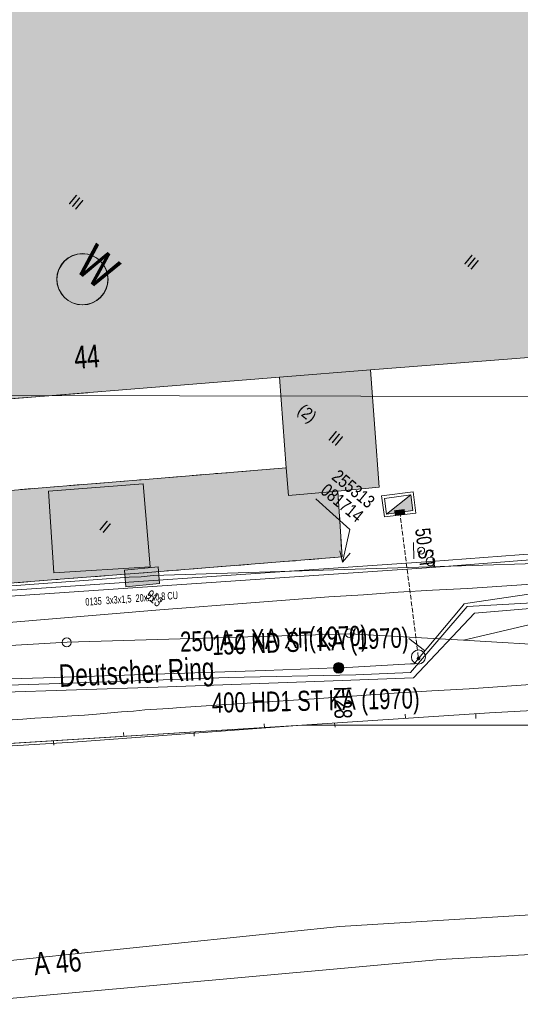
# Model space of a CAD drawing. Header units: metres. Extents: x -740 to 758, y -633 to 854.
# Tile 48 of 256: x -439 to -404, y -166 to -96. Entities that reach past the tile are written whole.
import ezdxf

# ---------------------------------------------------------------- set-up
doc = ezdxf.new("R2010")
doc.units = ezdxf.units.M
doc.header["$MEASUREMENT"] = 0
doc.linetypes.add('333_125', pattern=[0.4576, 0.3328, -0.1248])
doc.linetypes.add('832_832', pattern=[1.664, 0.832, -0.832])
for name, color, linetype in [('Gas.LOVION', 7, 'Continuous'), ('Grundkarte.LOVION', 7, 'Continuous'), ('Grundkarte_Text.LOVION', 7, 'Continuous'), ('Strom.LOVION', 7, 'Continuous'), ('Telko.LOVION', 7, 'Continuous'), ('ViewBounds.LOVION', 7, 'Continuous'), ('Wasser.LOVION', 7, 'Continuous')]:
    doc.layers.add(name, color=color, linetype=linetype)
doc.styles.add('ERSTELLTER_STIL_1', font='arial.ttf')

msp = doc.modelspace()

# ---------------------------------------------------------------- hatches: boundary and pattern name
at = {"layer": 'Grundkarte.LOVION', "linetype": 'Continuous', "lineweight": 18}
for points in [[(-454.342, -123.779), (-448.066, -123.284), (-434.485, -122.222), (-397.612, -77.357), (-401.104, -77.61), (-404.799, -77.912), (-410.958, -78.396), (-454.016, -81.778), (-457.651, -82.074), (-463.497, -82.439), (-478.208, -83.434), (-476.547, -104.345), (-475.972, -111.441), (-475.553, -116.632), (-474.844, -125.399)], [(-408.62, -78.217), (-445.52, -123.114), (-420.888, -121.12), (-414.436, -120.607), (-393.493, -118.973), (-393.875, -114.459), (-394.307, -109.743), (-394.706, -105.053), (-395.306, -98.314), (-397.095, -77.297), (-401.146, -77.575), (-404.841, -77.877)], [(-420.888, -121.12), (-420.408, -127.546), (-420.245, -129.51), (-416.759, -129.199), (-413.831, -128.912), (-414.436, -120.607)], [(-447.406, -131.634), (-450.723, -131.869), (-450.324, -136.559), (-437.068, -135.5), (-429.94, -134.95), (-416.45, -133.868), (-416.759, -129.199), (-420.245, -129.51), (-420.408, -127.546), (-430.405, -128.375), (-437.443, -128.945), (-447.557, -129.786)]]:
    msp.add_hatch(color=254, dxfattribs=at).paths.add_polyline_path(points)
at = {"layer": 'Telko.LOVION', "linetype": 'Continuous', "lineweight": 13}
msp.add_hatch(color=7, dxfattribs=at).paths.add_polyline_path([(-429.49, -134.566), (-431.89, -134.801), (-431.789, -135.988), (-429.388, -135.754)])
msp.add_hatch(color=7, dxfattribs=at).paths.add_polyline_path([(-429.49, -134.566), (-431.89, -134.801), (-431.789, -135.988), (-429.388, -135.754)])
at = {"layer": 'Wasser.LOVION', "linetype": 'Continuous', "lineweight": 13}
for points in [[(-413.304, -130.826), (-411.436, -130.585), (-411.574, -129.475)], [(-412.701, -130.945), (-411.972, -130.844), (-412.023, -130.479), (-412.768, -130.567)], [(-410.926, -141.147), (-410.917, -141.134), (-410.909, -141.119), (-410.903, -141.104), (-410.899, -141.088), (-410.897, -141.071), (-410.897, -141.055), (-410.899, -141.039), (-410.903, -141.023), (-410.909, -141.007), (-410.917, -140.993), (-410.927, -140.98), (-410.938, -140.968), (-410.951, -140.957), (-410.965, -140.948), (-410.98, -140.941), (-410.996, -140.936), (-411.012, -140.933), (-411.028, -140.932), (-411.045, -140.933), (-411.061, -140.937), (-411.077, -140.942), (-411.091, -140.949), (-411.105, -140.958), (-411.118, -140.968), (-411.129, -140.98), (-411.139, -140.994), (-411.147, -141.008), (-411.153, -141.023), (-411.157, -141.039), (-411.159, -141.056), (-411.159, -141.072), (-411.157, -141.089), (-411.153, -141.105), (-411.146, -141.12), (-411.138, -141.134), (-411.129, -141.148), (-411.117, -141.16), (-411.105, -141.17), (-411.091, -141.179), (-411.076, -141.186), (-411.06, -141.191), (-411.044, -141.194), (-411.027, -141.195), (-411.011, -141.194), (-410.995, -141.191), (-410.979, -141.186), (-410.964, -141.179), (-410.95, -141.17), (-410.938, -141.159)], [(-410.926, -141.147), (-410.917, -141.134), (-410.909, -141.119), (-410.903, -141.104), (-410.899, -141.088), (-410.897, -141.071), (-410.897, -141.055), (-410.899, -141.039), (-410.903, -141.023), (-410.909, -141.007), (-410.917, -140.993), (-410.927, -140.98), (-410.938, -140.968), (-410.951, -140.957), (-410.965, -140.948), (-410.98, -140.941), (-410.996, -140.936), (-411.012, -140.933), (-411.028, -140.932), (-411.045, -140.933), (-411.061, -140.937), (-411.077, -140.942), (-411.091, -140.949), (-411.105, -140.958), (-411.118, -140.968), (-411.129, -140.98), (-411.139, -140.994), (-411.147, -141.008), (-411.153, -141.023), (-411.157, -141.039), (-411.159, -141.056), (-411.159, -141.072), (-411.157, -141.089), (-411.153, -141.105), (-411.146, -141.12), (-411.138, -141.134), (-411.129, -141.148), (-411.117, -141.16), (-411.105, -141.17), (-411.091, -141.179), (-411.076, -141.186), (-411.06, -141.191), (-411.044, -141.194), (-411.027, -141.195), (-411.011, -141.194), (-410.995, -141.191), (-410.979, -141.186), (-410.964, -141.179), (-410.95, -141.17), (-410.938, -141.159)], [(-416.407, -141.977), (-416.379, -141.938), (-416.357, -141.897), (-416.339, -141.853), (-416.328, -141.807), (-416.322, -141.761), (-416.322, -141.714), (-416.328, -141.667), (-416.34, -141.621), (-416.358, -141.577), (-416.38, -141.536), (-416.408, -141.498), (-416.441, -141.464), (-416.477, -141.434), (-416.517, -141.409), (-416.56, -141.389), (-416.604, -141.375), (-416.651, -141.366), (-416.698, -141.363), (-416.745, -141.366), (-416.791, -141.375), (-416.836, -141.39), (-416.878, -141.41), (-416.918, -141.435), (-416.954, -141.466), (-416.986, -141.5), (-417.014, -141.538), (-417.037, -141.58), (-417.054, -141.624), (-417.065, -141.669), (-417.071, -141.716), (-417.071, -141.763), (-417.065, -141.81), (-417.053, -141.855), (-417.036, -141.899), (-417.013, -141.94), (-416.985, -141.978), (-416.953, -142.013), (-416.916, -142.043), (-416.876, -142.068), (-416.834, -142.088), (-416.789, -142.102), (-416.742, -142.111), (-416.695, -142.114), (-416.648, -142.11), (-416.602, -142.101), (-416.557, -142.087), (-416.515, -142.067), (-416.475, -142.041), (-416.439, -142.011)]]:
    msp.add_hatch(color=7, dxfattribs=at).paths.add_polyline_path(points)

# ---------------------------------------------------------------- linework, layer by layer
at = {"layer": 'Gas.LOVION', "color": 5, "linetype": 'Continuous', "lineweight": 18}
msp.add_lwpolyline([(-219.175, -140.412), (-243.406, -142.116), (-268.264, -143.01), (-276.185, -141.804), (-286.61, -138.109), (-309.611, -135.924), (-315.067, -135.748), (-321.559, -135.393), (-329.622, -135.147), (-345.024, -134.82), (-349.837, -135.01), (-364.055, -134.848), (-369.432, -135.167), (-379.982, -135.785), (-395.272, -136.6), (-397.497, -136.818), (-407.579, -137.39), (-411.6, -142.054), (-415.469, -142.24), (-424.525, -142.416), (-435.069, -142.797), (-453.806, -143.417), (-462.068, -143.249)], dxfattribs=at)
at = {"layer": 'Gas.LOVION', "color": 1, "linetype": 'Continuous', "lineweight": 18}
msp.add_lwpolyline([(-462.385, -143.635), (-452.996, -143.84), (-441.104, -143.49), (-429.498, -143.094), (-417.716, -142.681), (-411.385, -142.446), (-407.075, -137.858), (-396.609, -136.982)], dxfattribs=at)
at = {"layer": 'Grundkarte.LOVION', "color": 253, "linetype": 'Continuous', "lineweight": 18}
for points in [[(-286.311, -45.038), (-285.437, -56.095), (-340.397, -60.463), (-381.517, -63.715), (-383.13, -63.843), (-388.496, -64.279), (-397.791, -65.04), (-388.496, -64.279), (-383.13, -63.843), (-380.134, -101.737), (-377.815, -130.297), (-377.719, -131.884), (-398.887, -133.333), (-410.152, -134.198), (-446.089, -136.648), (-453.65, -137.003), (-457.01, -137.095)], [(-397.875, -145.795), (-419.304, -145.792), (-405.999, -144.934), (-397.708, -144.479)], [(-397.875, -145.795), (-419.304, -145.792), (-405.999, -144.934), (-397.708, -144.479)]]:
    msp.add_lwpolyline(points, dxfattribs=at)
at = {"layer": 'Grundkarte.LOVION', "color": 8, "linetype": 'Continuous', "lineweight": 18}
for points in [[(-286.311, -45.038), (-285.437, -56.095), (-340.397, -60.463), (-381.517, -63.715), (-383.13, -63.843), (-388.496, -64.279), (-397.791, -65.04), (-388.496, -64.279), (-383.13, -63.843), (-380.134, -101.737), (-377.815, -130.297), (-377.719, -131.884), (-398.887, -133.333), (-410.152, -134.198), (-446.089, -136.648), (-453.65, -137.003), (-457.01, -137.095)], [(-434.485, -122.222), (-448.066, -123.284), (-454.342, -123.779), (-474.844, -125.399), (-475.553, -116.632), (-475.972, -111.441), (-476.547, -104.345), (-478.208, -83.434), (-463.497, -82.439), (-457.651, -82.074), (-454.016, -81.778), (-410.958, -78.396), (-404.799, -77.912), (-401.104, -77.61), (-397.612, -77.357)], [(-408.62, -78.217), (-404.841, -77.877), (-401.146, -77.575), (-397.095, -77.297), (-395.306, -98.314), (-394.706, -105.053), (-394.307, -109.743), (-393.875, -114.459), (-393.493, -118.973), (-414.436, -120.607), (-420.888, -121.12), (-445.52, -123.114)], [(-457.01, -137.095), (-453.65, -137.003), (-446.089, -136.648), (-410.152, -134.198), (-398.887, -133.333), (-377.719, -131.884), (-377.548, -134.232), (-377.041, -140.625), (-393.623, -140.621), (-407.834, -139.764), (-415.917, -139.313), (-435.957, -139.913), (-460.172, -141.335), (-460.523, -141.369)], [(-457.01, -137.095), (-453.65, -137.003), (-446.089, -136.648), (-410.152, -134.198), (-398.887, -133.333)], [(-459.044, -139.569), (-458.576, -139.524), (-456.893, -139.507), (-453.538, -139.356), (-451.36, -139.261), (-446.951, -139.008), (-444.779, -138.854), (-442.549, -138.695), (-440.376, -138.542), (-429.384, -137.615), (-427.211, -137.462), (-424.779, -137.254), (-417.384, -136.708), (-414.945, -136.558), (-412.48, -136.376), (-410.042, -136.227), (-407.571, -136.103), (-405.133, -135.953), (-402.668, -135.772)], [(-401.708, -138.338), (-407.834, -139.764), (-415.917, -139.313), (-435.957, -139.913), (-460.172, -141.335), (-460.523, -141.369), (-460.172, -141.335), (-435.957, -139.913), (-415.917, -139.313), (-407.834, -139.764), (-393.623, -140.621)], [(-460.523, -141.369), (-460.172, -141.335), (-435.957, -139.913), (-415.917, -139.313), (-407.834, -139.764), (-393.623, -140.621), (-377.041, -140.625), (-374.17, -140.67), (-358.982, -141.845), (-375.74, -142.449), (-375.731, -143.749), (-375.712, -144.249), (-378.135, -144.25), (-387.797, -144.278), (-397.708, -144.479), (-405.999, -144.934), (-419.304, -145.792), (-453.203, -147.924), (-457.128, -147.983), (-459.136, -148.002), (-462.092, -147.995), (-464.516, -147.996), (-465.991, -148.022)], [(-440.234, -145.444), (-439.089, -145.362), (-438.237, -145.308), (-437.327, -145.249), (-435.623, -145.141), (-434.713, -145.082), (-433.861, -145.028), (-432.104, -144.856), (-431.252, -144.803), (-430.432, -144.722), (-428.729, -144.615), (-427.909, -144.535), (-425.353, -144.374), (-418.07, -143.898), (-415.397, -143.725), (-412.757, -143.526), (-410.084, -143.354), (-407.438, -143.213), (-398.749, -142.6)], [(-465.991, -148.022), (-464.516, -147.996), (-462.092, -147.995), (-459.136, -148.002), (-457.128, -147.983), (-453.203, -147.924), (-450.706, -147.769), (-419.304, -145.792), (-405.999, -144.934), (-397.708, -144.479), (-396.382, -144.438), (-387.797, -144.278), (-378.135, -144.25), (-373.288, -144.249), (-369.416, -144.254), (-366.044, -144.279), (-363.056, -144.312), (-360.275, -144.336), (-357.697, -144.409), (-355.209, -144.461), (-351.831, -144.545), (-347.974, -144.7), (-343.168, -144.88), (-333.551, -145.299)], [(-397.708, -144.479), (-405.999, -144.934), (-419.304, -145.792), (-435.53, -146.994), (-441.435, -147.365), (-444.348, -147.502), (-447.319, -147.644), (-453.203, -147.924), (-457.128, -147.983), (-459.136, -148.002), (-462.092, -147.995), (-464.516, -147.996), (-465.991, -148.022)], [(-411.99, -145.018), (-411.962, -145.311)], [(-406.965, -145.325), (-406.968, -145)], [(-467.734, -150.143), (-453.203, -147.924), (-419.304, -145.792), (-397.875, -145.795)], [(-421.973, -145.698), (-421.944, -145.991)], [(-416.954, -145.946), (-416.982, -145.654)], [(-431.961, -146.32), (-431.932, -146.613)], [(-426.942, -146.568), (-426.938, -146.302)], [(-436.898, -147.217), (-436.926, -146.924)], [(-466.85, -165.839), (-453.27, -163.861), (-416.607, -160.07), (-392.281, -158.578)], [(-387.709, -161.205), (-409.491, -162.418), (-442.654, -165.424), (-464.118, -168.084)]]:
    msp.add_lwpolyline(points, dxfattribs=at)
for points in [[(-420.888, -121.12), (-414.436, -120.607), (-413.831, -128.912), (-416.759, -129.199), (-420.245, -129.51), (-420.408, -127.546)], [(-447.406, -131.634), (-447.557, -129.786), (-437.443, -128.945), (-430.405, -128.375), (-420.408, -127.546), (-420.245, -129.51), (-416.759, -129.199), (-416.45, -133.868), (-429.94, -134.95), (-437.068, -135.5), (-450.324, -136.559), (-450.723, -131.869)], [(-407.834, -139.764), (-401.708, -138.338), (-391.324, -136.318), (-380.587, -134.588), (-377.548, -134.232), (-377.041, -140.625), (-393.623, -140.621)]]:
    msp.add_lwpolyline(points, close=True, dxfattribs=at)
at = {"layer": 'Grundkarte.LOVION', "color": 251, "linetype": 'Continuous', "lineweight": 13}
for points in [[(-450.723, -131.869), (-447.406, -131.634), (-447.557, -129.786), (-437.443, -128.945), (-430.405, -128.375), (-420.408, -127.546), (-420.245, -129.51), (-416.759, -129.199), (-416.45, -133.868), (-429.94, -134.95), (-437.068, -135.5), (-450.324, -136.559)], [(-436.88, -135.008), (-437.271, -129.194), (-430.552, -128.685), (-430.065, -134.578)]]:
    msp.add_lwpolyline(points, close=True, dxfattribs=at)
at = {"layer": 'Grundkarte.LOVION', "color": 8, "linetype": '832_832', "lineweight": 18}
for points in [[(-447.557, -129.786), (-437.443, -128.945), (-430.405, -128.375), (-420.408, -127.546)], [(-416.759, -129.199), (-416.45, -133.868), (-429.94, -134.95), (-437.068, -135.5), (-450.324, -136.559), (-450.723, -131.869)]]:
    msp.add_lwpolyline(points, dxfattribs=at)
at = {"layer": 'Grundkarte.LOVION', "color": 9, "linetype": 'Continuous', "lineweight": 18}
for centre, radius in [((-410.188, -134.188), 0.313), ((-435.977, -139.926), 0.313), ((-415.915, -139.275), 0.314)]:
    msp.add_circle(centre, radius, dxfattribs=at)
at = {"layer": 'Strom.LOVION', "color": 94, "linetype": 'Continuous', "lineweight": 18}
msp.add_lwpolyline([(-457.314, -137.464), (-445.902, -137.043), (-410.112, -134.608), (-398.817, -133.74), (-377.676, -132.323)], dxfattribs=at)
at = {"layer": 'Telko.LOVION', "color": 49, "linetype": 'Continuous', "lineweight": 18}
msp.add_lwpolyline([(-418.315, -129.75), (-415.901, -131.923), (-416.413, -134.248)], dxfattribs=at)
at = {"layer": 'Telko.LOVION', "color": 1, "linetype": 'Continuous', "lineweight": 18}
msp.add_lwpolyline([(-457.103, -137.207), (-453.672, -136.931), (-431.546, -135.3), (-430.704, -135.291), (-429.842, -135.192), (-380.09, -133.623), (-379.239, -133.57), (-378.395, -133.428), (-357.235, -132.054), (-356.388, -131.941)], dxfattribs=at)
at = {"layer": 'Telko.LOVION', "color": 7, "linetype": 'Continuous', "lineweight": 13}
for points in [[(-411.391, -132.856), (-411.367, -134.006)], [(-415.884, -133.606), (-416.413, -134.248), (-416.61, -133.44)]]:
    msp.add_lwpolyline(points, dxfattribs=at)
msp.add_lwpolyline([(-429.49, -134.566), (-429.388, -135.754), (-431.789, -135.988), (-431.89, -134.801)], close=True, dxfattribs=at)
msp.add_lwpolyline([(-429.49, -134.566), (-429.388, -135.754), (-431.789, -135.988), (-431.89, -134.801)], close=True, dxfattribs=at)
msp.add_circle((-410.848, -133.422), 0.246, dxfattribs=at)
at = {"layer": 'ViewBounds.LOVION', "color": 1, "linetype": 'Continuous', "lineweight": 18}
msp.add_lwpolyline([(528.379, 238.399), (527.852, -123.837), (-505.561, -122.336), (-505.035, 239.901)], close=True, dxfattribs=at)
at = {"layer": 'Wasser.LOVION', "color": 7, "linetype": 'Continuous', "lineweight": 13}
for points in [[(-413.446, -131.032), (-411.227, -130.756), (-411.418, -129.253), (-413.651, -129.545)], [(-413.442, -129.717), (-413.304, -130.826), (-411.436, -130.585), (-411.574, -129.475)], [(-413.304, -130.826), (-411.574, -129.475), (-411.436, -130.585)]]:
    msp.add_lwpolyline(points, close=True, dxfattribs=at)
at = {"layer": 'Wasser.LOVION', "color": 150, "linetype": '333_125', "lineweight": 18}
msp.add_lwpolyline([(-411.032, -141.067), (-411.056, -140.966), (-411.158, -140.075), (-412.337, -130.894)], dxfattribs=at)
at = {"layer": 'Wasser.LOVION', "color": 94, "linetype": 'Continuous', "lineweight": 18}
msp.add_lwpolyline([(-461.553, -142.622), (-456.844, -142.724), (-451.82, -142.868), (-446.854, -142.722), (-436.864, -142.425), (-431.885, -142.264), (-426.892, -142.086), (-421.913, -141.924), (-416.892, -141.743), (-416.508, -141.735), (-411.615, -141.449), (-411.349, -141.453), (-411.032, -141.067), (-407.962, -137.398), (-407.804, -137.205), (-407.543, -137.15), (-402.576, -136.413)], dxfattribs=at)
at = {"layer": 'Wasser.LOVION', "color": 7, "linetype": 'Continuous', "lineweight": 13}
msp.add_lwpolyline([(-410.599, -140.507), (-411.718, -139.642)], dxfattribs=at)
at = {"layer": 'Wasser.LOVION', "color": 94, "linetype": 'Continuous', "lineweight": 18}
for centre in [(-434.872, -114.173), (-434.857, -114.185)]:
    msp.add_circle(centre, 1.811, dxfattribs=at)
at = {"layer": 'Wasser.LOVION', "color": 7, "linetype": 'Continuous', "lineweight": 13}
for centre, radius in [((-411.041, -140.965), 0.5), ((-416.697, -141.738), 0.375)]:
    msp.add_circle(centre, radius, dxfattribs=at)

# ---------------------------------------------------------------- texts
at = {"layer": 'Gas.LOVION', "color": 5, "linetype": 'Continuous', "lineweight": 18, "insert": (-425.636, -141.258), "char_height": 1.42279, "attachment_point": 7, "rotation": 2.24283, "style": 'ERSTELLTER_STIL_1'}
msp.add_mtext('{\\A1;\\W0.72102x;150 ND ST KA (1970)}', dxfattribs=at)
at = {"layer": 'Gas.LOVION', "color": 1, "linetype": 'Continuous', "lineweight": 18, "insert": (-425.66, -145.351), "char_height": 1.42279, "attachment_point": 7, "rotation": 1.24274, "style": 'ERSTELLTER_STIL_1'}
msp.add_mtext('{\\A1;\\W0.72072x;400 HD1 ST KA (1970)}', dxfattribs=at)
at = {"layer": 'Grundkarte_Text.LOVION', "color": 7, "linetype": 'Continuous', "lineweight": 13, "attachment_point": 7, "style": 'ERSTELLTER_STIL_1'}
for s, insert, char_height, rotation in [('{\\A1;\\W0.89449x;III}', (-435.912, -108.759), 0.83074, 320.58413), ('{\\A1;\\W0.89451x;III}', (-407.87, -113.013), 0.83072, 320.58328), ('{\\A1;\\W0.89452x;(2)}', (-419.832, -123.785), 0.83072, 320.58328), ('{\\A1;\\W0.89451x;III}', (-417.495, -125.51), 0.83072, 320.58328), ('{\\A1;\\W0.89446x;II}', (-433.737, -131.869), 0.83074, 320.58413)]:
    msp.add_mtext(s, dxfattribs=dict(at, insert=insert, char_height=char_height, rotation=rotation))
at = {"layer": 'Grundkarte_Text.LOVION', "color": 8, "linetype": 'Continuous', "lineweight": 18, "attachment_point": 7, "style": 'ERSTELLTER_STIL_1'}
for s, insert, char_height, rotation in [('{\\A1;\\W0.71559x;44}', (-435.383, -120.53), 1.60083, 4.4879), ('{\\A1;\\W0.71559x;44}', (-435.373, -120.538), 1.60083, 4.48802), ('{\\A1;\\W0.71560x;Deutscher Ring}', (-436.47, -143.577), 1.60082, 2.74474), ('{\\A1;\\W0.73405x;A 46}', (-438.232, -163.555), 1.60082, 5.12799)]:
    msp.add_mtext(s, dxfattribs=dict(at, insert=insert, char_height=char_height, rotation=rotation))
at = {"layer": 'Strom.LOVION', "color": 94, "linetype": 'Continuous', "lineweight": 18, "insert": (-434.631, -137.43), "char_height": 0.53353, "attachment_point": 7, "rotation": 4.24339, "style": 'ERSTELLTER_STIL_1'}
msp.add_mtext('{\\A1;\\W0.70019x;0135  3x3x1,5  20x2x0,8 CU }', dxfattribs=at)
at = {"layer": 'Telko.LOVION', "color": 220, "linetype": 'Continuous', "lineweight": 18, "char_height": 0.91525, "attachment_point": 7, "rotation": 320.58395, "style": 'ERSTELLTER_STIL_1'}
for s, insert in [('{\\A1;\\W0.80002x;255313}', (-417.264, -128.317)), ('{\\A1;\\W0.80002x;081714}', (-418.065, -129.311))]:
    msp.add_mtext(s, dxfattribs=dict(at, insert=insert))
at = {"layer": 'Telko.LOVION', "color": 7, "linetype": 'Continuous', "lineweight": 13, "attachment_point": 7, "style": 'ERSTELLTER_STIL_1'}
for s, insert, char_height, rotation in [('{\\A1;\\W0.71026x;A}', (-410.25, -133.317), 0.28493, 270.82213), ('{\\A1;\\W0.71558x;913}', (-430.463, -136.708), 0.7114, 320.58413)]:
    msp.add_mtext(s, dxfattribs=dict(at, insert=insert, char_height=char_height, rotation=rotation))
at = {"layer": 'Wasser.LOVION', "color": 94, "linetype": 'Continuous', "lineweight": 18, "attachment_point": 7, "style": 'ERSTELLTER_STIL_1'}
for s, insert, char_height, rotation in [('{\\A1;\\W0.71562x;W}', (-435.485, -113.489), 2.48982, 320.584), ('{\\A1;\\W0.71561x;W}', (-435.459, -113.511), 2.48984, 320.58413), ('{\\A1;\\W0.72425x;250 AZ XA XI (1970)}', (-427.901, -141.024), 1.42279, 1.93672)]:
    msp.add_mtext(s, dxfattribs=dict(at, insert=insert, char_height=char_height, rotation=rotation))
at = {"layer": 'Wasser.LOVION', "color": 150, "linetype": 'Continuous', "lineweight": 18, "insert": (-411.295, -131.897), "char_height": 1.06709, "attachment_point": 7, "rotation": 277.32538, "style": 'ERSTELLTER_STIL_1'}
msp.add_mtext('{\\A1;\\W0.71558x;50 ST}', dxfattribs=at)
at = {"layer": 'Wasser.LOVION', "color": 7, "linetype": 'Continuous', "lineweight": 13, "insert": (-417.053, -143.07), "char_height": 1.24492, "attachment_point": 7, "rotation": 271.24617, "style": 'ERSTELLTER_STIL_1'}
msp.add_mtext('{\\A1;\\W0.71561x;H28}', dxfattribs=at)

doc.saveas('drawing.dxf')
